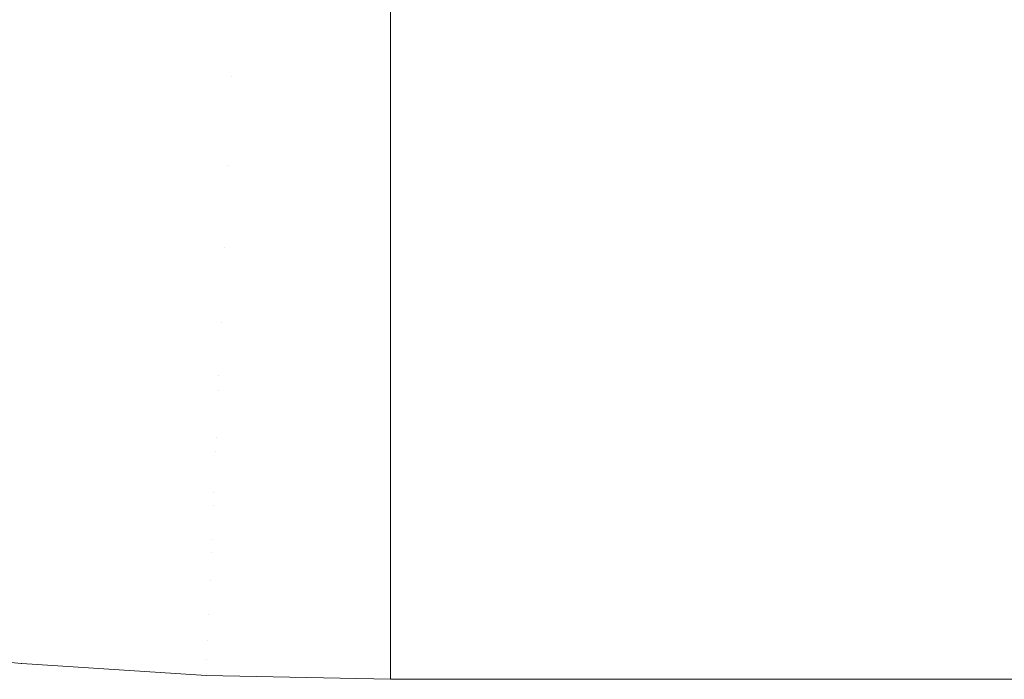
# Model space of a CAD drawing. Header units: centimetres. Extents: x -26 to 27.3, y 37.2 to 39.
# Tile 17 of 256: x -25.8683 to -25.8456, y 37.2001 to 37.2153. Entities that reach past the tile are written whole.
import ezdxf

# ---------------------------------------------------------------- set-up
doc = ezdxf.new("R2010")
doc.units = ezdxf.units.CM
doc.header["$LTSCALE"] = 2.54
doc.layers.add('Lucido design-1', color=7, linetype='Continuous')

# ---------------------------------------------------------------- blocks, each defined once
blk = doc.blocks.new('Gruppo-6-1')
at = {"color": 7, "linetype": 'Continuous', "lineweight": 9}
for points, invisible_edges in [([(-25.867015, 37.214559, -350.033928), (-25.87064, 37.214945, -350.033928), (-25.870364, 37.2171, -350.037403), (-25.866831, 37.216724, -350.037403)], 15), ([(-25.867015, 37.214559, -374.000691), (-25.87064, 37.214945, -374.000691), (-25.870364, 37.2171, -374.004166), (-25.866831, 37.216724, -374.004166)], 15), ([(-25.866858, 37.216404, -349.328425), (-25.870405, 37.216782, -349.328425), (-25.870684, 37.214598, -349.331997), (-25.867045, 37.21421, -349.331997)], 15), ([(-25.866858, 37.216404, -373.295188), (-25.870405, 37.216782, -373.295188), (-25.870684, 37.214598, -373.29876), (-25.867045, 37.21421, -373.29876)], 15), ([(-25.863378, 37.214327, -350.033928), (-25.867015, 37.214559, -350.033928), (-25.866831, 37.216724, -350.037403), (-25.863286, 37.216498, -350.037403)], 15), ([(-25.863378, 37.214327, -374.000691), (-25.867015, 37.214559, -374.000691), (-25.866831, 37.216724, -374.004166), (-25.863286, 37.216498, -374.004166)], 15), ([(-25.863299, 37.216177, -349.328425), (-25.866858, 37.216404, -349.328425), (-25.867045, 37.21421, -349.331997), (-25.863393, 37.213977, -349.331997)], 15), ([(-25.863299, 37.216177, -373.295188), (-25.866858, 37.216404, -373.295188), (-25.867045, 37.21421, -373.29876), (-25.863393, 37.213977, -373.29876)], 15), ([(-25.859734, 37.215788, -350.036387), (-25.859734, 37.21425, -350.033928), (-25.863378, 37.214327, -350.033928), (-25.863286, 37.216498, -350.037403)], 14), ([(-25.859734, 37.215788, -374.00315), (-25.859734, 37.21425, -374.000691), (-25.863378, 37.214327, -374.000691), (-25.863286, 37.216498, -374.004166)], 14), ([(-25.863299, 37.216177, -349.328425), (-25.863393, 37.213977, -349.331997), (-25.859734, 37.2139, -349.331997), (-25.859734, 37.215782, -349.328942)], 11), ([(-25.859734, 37.214978, -373.297011), (-25.859734, 37.216101, -373.295188), (-25.863299, 37.216177, -373.295188), (-25.863393, 37.213977, -373.29876)], 14), ([(-25.859734, 37.216101, -373.295188), (-25.859734, 37.214978, -373.297011), (27.240266, 37.214978, -373.297011), (27.240266, 37.216101, -373.295188)], 10), ([(-25.859734, 37.21425, -350.033928), (-25.859734, 37.215788, -350.036387), (27.240266, 37.215788, -350.036387), (27.240266, 37.21425, -350.033928)], 10), ([(-25.859734, 37.21425, -374.000691), (-25.859734, 37.215788, -374.00315), (27.240266, 37.215788, -374.00315), (27.240266, 37.21425, -374.000691)], 10), ([(27.240266, 37.2139, -349.331997), (27.240266, 37.215782, -349.328942), (-25.859734, 37.215782, -349.328942), (-25.859734, 37.2139, -349.331997)], 10), ([(-25.867187, 37.212537, -350.030363), (-25.870898, 37.212932, -350.030363), (-25.87064, 37.214945, -350.033928), (-25.867015, 37.214559, -350.033928)], 15), ([(-25.867187, 37.212537, -373.997126), (-25.870898, 37.212932, -373.997126), (-25.87064, 37.214945, -374.000691), (-25.867015, 37.214559, -374.000691)], 15), ([(-25.863393, 37.213977, -373.29876), (-25.859734, 37.2139, -373.29876), (-25.859734, 37.214978, -373.297011)], 9), ([(27.240266, 37.2139, -373.29876), (27.240266, 37.214978, -373.297011), (-25.859734, 37.214978, -373.297011), (-25.859734, 37.2139, -373.29876)], 10), ([(-25.867045, 37.21421, -349.331997), (-25.870684, 37.214598, -349.331997), (-25.870944, 37.212566, -349.335655), (-25.867219, 37.212169, -349.335655)], 15), ([(-25.867045, 37.21421, -373.29876), (-25.870684, 37.214598, -373.29876), (-25.870944, 37.212566, -373.302418), (-25.867219, 37.212169, -373.302418)], 15), ([(-25.863464, 37.212299, -350.030363), (-25.867187, 37.212537, -350.030363), (-25.867015, 37.214559, -350.033928), (-25.863378, 37.214327, -350.033928)], 15), ([(-25.863464, 37.212299, -373.997126), (-25.867187, 37.212537, -373.997126), (-25.867015, 37.214559, -374.000691), (-25.863378, 37.214327, -374.000691)], 15), ([(-25.859734, 37.213526, -350.032657), (-25.859734, 37.21222, -350.030363), (-25.863464, 37.212299, -350.030363), (-25.863378, 37.214327, -350.033928)], 14), ([(-25.859734, 37.213526, -373.99942), (-25.859734, 37.21222, -373.997126), (-25.863464, 37.212299, -373.997126), (-25.863378, 37.214327, -374.000691)], 14), ([(-25.863378, 37.214327, -350.033928), (-25.859734, 37.21425, -350.033928), (-25.859734, 37.213526, -350.032657)], 9), ([(-25.863378, 37.214327, -374.000691), (-25.859734, 37.21425, -374.000691), (-25.859734, 37.213526, -373.99942)], 9), ([(-25.863393, 37.213977, -349.331997), (-25.867045, 37.21421, -349.331997), (-25.867219, 37.212169, -349.335655), (-25.86348, 37.211931, -349.335655)], 15), ([(-25.863393, 37.213977, -373.29876), (-25.867045, 37.21421, -373.29876), (-25.867219, 37.212169, -373.302418), (-25.86348, 37.211931, -373.302418)], 15), ([(27.240266, 37.21425, -350.033928), (27.240266, 37.213526, -350.032657), (-25.859734, 37.213526, -350.032657), (-25.859734, 37.21425, -350.033928)], 10), ([(27.240266, 37.21425, -374.000691), (27.240266, 37.213526, -373.99942), (-25.859734, 37.213526, -373.99942), (-25.859734, 37.21425, -374.000691)], 10), ([(-25.863393, 37.213977, -349.331997), (-25.86348, 37.211931, -349.335655), (-25.859734, 37.211851, -349.335655), (-25.859734, 37.213521, -349.332673)], 11), ([(-25.859734, 37.21283, -373.300671), (-25.859734, 37.2139, -373.29876), (-25.863393, 37.213977, -373.29876), (-25.86348, 37.211931, -373.302418)], 14), ([(-25.859734, 37.213521, -349.332673), (-25.859734, 37.2139, -349.331997), (-25.863393, 37.213977, -349.331997)], 10), ([(-25.859734, 37.2139, -349.331997), (-25.859734, 37.213521, -349.332673), (27.240266, 37.213521, -349.332673), (27.240266, 37.2139, -349.331997)], 10), ([(-25.859734, 37.2139, -373.29876), (-25.859734, 37.21283, -373.300671), (27.240266, 37.21283, -373.300671), (27.240266, 37.2139, -373.29876)], 10), ([(-25.859734, 37.21222, -350.030363), (-25.859734, 37.213526, -350.032657), (27.240266, 37.213526, -350.032657), (27.240266, 37.21222, -350.030363)], 10), ([(-25.859734, 37.21222, -373.997126), (-25.859734, 37.213526, -373.99942), (27.240266, 37.213526, -373.99942), (27.240266, 37.21222, -373.997126)], 10), ([(27.240266, 37.211851, -349.335655), (27.240266, 37.213521, -349.332673), (-25.859734, 37.213521, -349.332673), (-25.859734, 37.211851, -349.335655)], 10), ([(-25.867347, 37.21066, -350.026716), (-25.871137, 37.211063, -350.026716), (-25.870898, 37.212932, -350.030363), (-25.867187, 37.212537, -350.030363)], 15), ([(-25.867347, 37.21066, -373.993479), (-25.871137, 37.211063, -373.993479), (-25.870898, 37.212932, -373.997126), (-25.867187, 37.212537, -373.997126)], 15), ([(-25.86348, 37.211931, -373.302418), (-25.859734, 37.211851, -373.302418), (-25.859734, 37.21283, -373.300671)], 9), ([(27.240266, 37.211851, -373.302418), (27.240266, 37.21283, -373.300671), (-25.859734, 37.21283, -373.300671), (-25.859734, 37.211851, -373.302418)], 10), ([(-25.867219, 37.212169, -349.335655), (-25.870944, 37.212566, -349.335655), (-25.871185, 37.210691, -349.339392), (-25.867379, 37.210285, -349.339392)], 15), ([(-25.867219, 37.212169, -373.302418), (-25.870944, 37.212566, -373.302418), (-25.871185, 37.210691, -373.306155), (-25.867379, 37.210285, -373.306155)], 15), ([(-25.863544, 37.210417, -350.026716), (-25.867347, 37.21066, -350.026716), (-25.867187, 37.212537, -350.030363), (-25.863464, 37.212299, -350.030363)], 15), ([(-25.863544, 37.210417, -373.993479), (-25.867347, 37.21066, -373.993479), (-25.867187, 37.212537, -373.997126), (-25.863464, 37.212299, -373.997126)], 15), ([(-25.859734, 37.211429, -350.028832), (-25.859734, 37.210336, -350.026716), (-25.863544, 37.210417, -350.026716), (-25.863464, 37.212299, -350.030363)], 14), ([(-25.859734, 37.211429, -373.995595), (-25.859734, 37.210336, -373.993479), (-25.863544, 37.210417, -373.993479), (-25.863464, 37.212299, -373.997126)], 14), ([(-25.863464, 37.212299, -350.030363), (-25.859734, 37.21222, -350.030363), (-25.859734, 37.211429, -350.028832)], 9), ([(-25.863464, 37.212299, -373.997126), (-25.859734, 37.21222, -373.997126), (-25.859734, 37.211429, -373.995595)], 9), ([(-25.86348, 37.211931, -349.335655), (-25.867219, 37.212169, -349.335655), (-25.867379, 37.210285, -349.339392), (-25.86356, 37.210042, -349.339392)], 15), ([(-25.86348, 37.211931, -373.302418), (-25.867219, 37.212169, -373.302418), (-25.867379, 37.210285, -373.306155), (-25.86356, 37.210042, -373.306155)], 15), ([(27.240266, 37.21222, -350.030363), (27.240266, 37.211429, -350.028832), (-25.859734, 37.211429, -350.028832), (-25.859734, 37.21222, -350.030363)], 10), ([(27.240266, 37.21222, -373.997126), (27.240266, 37.211429, -373.995595), (-25.859734, 37.211429, -373.995595), (-25.859734, 37.21222, -373.997126)], 10), ([(-25.86348, 37.211931, -349.335655), (-25.86356, 37.210042, -349.339392), (-25.859734, 37.20996, -349.339392), (-25.859734, 37.211425, -349.336499)], 11), ([(-25.859734, 37.210839, -373.304419), (-25.859734, 37.211851, -373.302418), (-25.86348, 37.211931, -373.302418), (-25.86356, 37.210042, -373.306155)], 14), ([(-25.859734, 37.211425, -349.336499), (-25.859734, 37.211851, -349.335655), (-25.86348, 37.211931, -349.335655)], 10), ([(-25.859734, 37.211851, -349.335655), (-25.859734, 37.211425, -349.336499), (27.240266, 37.211425, -349.336499), (27.240266, 37.211851, -349.335655)], 10), ([(-25.859734, 37.211851, -373.302418), (-25.859734, 37.210839, -373.304419), (27.240266, 37.210839, -373.304419), (27.240266, 37.211851, -373.302418)], 10), ([(-25.859734, 37.210336, -350.026716), (-25.859734, 37.211429, -350.028832), (27.240266, 37.211429, -350.028832), (27.240266, 37.210336, -350.026716)], 10), ([(-25.859734, 37.210336, -373.993479), (-25.859734, 37.211429, -373.995595), (27.240266, 37.211429, -373.995595), (27.240266, 37.210336, -373.993479)], 10), ([(27.240266, 37.20996, -349.339392), (27.240266, 37.211425, -349.336499), (-25.859734, 37.211425, -349.336499), (-25.859734, 37.20996, -349.339392)], 10), ([(-25.867494, 37.208932, -350.02299), (-25.871357, 37.209344, -350.02299), (-25.871137, 37.211063, -350.026716), (-25.867347, 37.21066, -350.026716)], 15), ([(-25.867494, 37.208932, -373.989753), (-25.871357, 37.209344, -373.989753), (-25.871137, 37.211063, -373.993479), (-25.867347, 37.21066, -373.993479)], 15), ([(-25.86356, 37.210042, -373.306155), (-25.859734, 37.20996, -373.306155), (-25.859734, 37.210839, -373.304419)], 9), ([(27.240266, 37.20996, -373.306155), (27.240266, 37.210839, -373.304419), (-25.859734, 37.210839, -373.304419), (-25.859734, 37.20996, -373.306155)], 10), ([(-25.867379, 37.210285, -349.339392), (-25.871185, 37.210691, -349.339392), (-25.871405, 37.208973, -349.343202), (-25.867526, 37.20856, -349.343202)], 15), ([(-25.867379, 37.210285, -373.306155), (-25.871185, 37.210691, -373.306155), (-25.871405, 37.208973, -373.309965), (-25.867526, 37.20856, -373.309965)], 15), ([(-25.863617, 37.208685, -350.02299), (-25.867494, 37.208932, -350.02299), (-25.867347, 37.21066, -350.026716), (-25.863544, 37.210417, -350.026716)], 15), ([(-25.863617, 37.208685, -373.989753), (-25.867494, 37.208932, -373.989753), (-25.867347, 37.21066, -373.993479), (-25.863544, 37.210417, -373.993479)], 15), ([(-25.86356, 37.210042, -349.339392), (-25.867379, 37.210285, -349.339392), (-25.867526, 37.20856, -349.343202), (-25.863633, 37.208312, -349.343202)], 15), ([(-25.86356, 37.210042, -373.306155), (-25.867379, 37.210285, -373.306155), (-25.867526, 37.20856, -373.309965), (-25.863633, 37.208312, -373.309965)], 15), ([(-25.859734, 37.2095, -350.02492), (-25.859734, 37.208602, -350.02299), (-25.863617, 37.208685, -350.02299), (-25.863544, 37.210417, -350.026716)], 14), ([(-25.859734, 37.2095, -373.991683), (-25.859734, 37.208602, -373.989753), (-25.863617, 37.208685, -373.989753), (-25.863544, 37.210417, -373.993479)], 14), ([(-25.863544, 37.210417, -350.026716), (-25.859734, 37.210336, -350.026716), (-25.859734, 37.2095, -350.02492)], 9), ([(-25.863544, 37.210417, -373.993479), (-25.859734, 37.210336, -373.993479), (-25.859734, 37.2095, -373.991683)], 9), ([(27.240266, 37.210336, -350.026716), (27.240266, 37.2095, -350.02492), (-25.859734, 37.2095, -350.02492), (-25.859734, 37.210336, -350.026716)], 10), ([(27.240266, 37.210336, -373.993479), (27.240266, 37.2095, -373.991683), (-25.859734, 37.2095, -373.991683), (-25.859734, 37.210336, -373.993479)], 10), ([(-25.86356, 37.210042, -349.339392), (-25.863633, 37.208312, -349.343202), (-25.859734, 37.208229, -349.343202), (-25.859734, 37.209497, -349.340412)], 11), ([(-25.859734, 37.209009, -373.308249), (-25.859734, 37.20996, -373.306155), (-25.86356, 37.210042, -373.306155), (-25.863633, 37.208312, -373.309965)], 14), ([(-25.859734, 37.209497, -349.340412), (-25.859734, 37.20996, -349.339392), (-25.86356, 37.210042, -349.339392)], 10), ([(-25.859734, 37.20996, -349.339392), (-25.859734, 37.209497, -349.340412), (27.240266, 37.209497, -349.340412), (27.240266, 37.20996, -349.339392)], 10), ([(-25.859734, 37.20996, -373.306155), (-25.859734, 37.209009, -373.308249), (27.240266, 37.209009, -373.308249), (27.240266, 37.20996, -373.306155)], 10), ([(-25.867628, 37.207357, -350.019194), (-25.871558, 37.207776, -350.019194), (-25.871357, 37.209344, -350.02299), (-25.867494, 37.208932, -350.02299)], 15), ([(-25.867628, 37.207357, -373.985957), (-25.871558, 37.207776, -373.985957), (-25.871357, 37.209344, -373.989753), (-25.867494, 37.208932, -373.989753)], 15), ([(-25.859734, 37.208602, -350.02299), (-25.859734, 37.2095, -350.02492), (27.240266, 37.2095, -350.02492), (27.240266, 37.208602, -350.02299)], 10), ([(-25.859734, 37.208602, -373.989753), (-25.859734, 37.2095, -373.991683), (27.240266, 37.2095, -373.991683), (27.240266, 37.208602, -373.989753)], 10), ([(27.240266, 37.208229, -349.343202), (27.240266, 37.209497, -349.340412), (-25.859734, 37.209497, -349.340412), (-25.859734, 37.208229, -349.343202)], 10), ([(-25.867526, 37.20856, -349.343202), (-25.871405, 37.208973, -349.343202), (-25.871604, 37.207417, -349.347077), (-25.867659, 37.206996, -349.347077)], 15), ([(-25.867526, 37.20856, -373.309965), (-25.871405, 37.208973, -373.309965), (-25.871604, 37.207417, -373.31384), (-25.867659, 37.206996, -373.31384)], 15), ([(-25.863685, 37.207106, -350.019194), (-25.867628, 37.207357, -350.019194), (-25.867494, 37.208932, -350.02299), (-25.863617, 37.208685, -350.02299)], 15), ([(-25.863685, 37.207106, -373.985957), (-25.867628, 37.207357, -373.985957), (-25.867494, 37.208932, -373.989753), (-25.863617, 37.208685, -373.989753)], 15), ([(-25.863633, 37.208312, -373.309965), (-25.859734, 37.208229, -373.309965), (-25.859734, 37.209009, -373.308249)], 9), ([(27.240266, 37.208229, -373.309965), (27.240266, 37.209009, -373.308249), (-25.859734, 37.209009, -373.308249), (-25.859734, 37.208229, -373.309965)], 10), ([(-25.863685, 37.207106, -350.019194), (-25.863617, 37.208685, -350.02299), (-25.859734, 37.208602, -350.02299), (-25.859734, 37.207743, -350.020927)], 11), ([(-25.863685, 37.207106, -373.985957), (-25.863617, 37.208685, -373.989753), (-25.859734, 37.208602, -373.989753), (-25.859734, 37.207743, -373.98769)], 11), ([(-25.863633, 37.208312, -349.343202), (-25.867526, 37.20856, -349.343202), (-25.867659, 37.206996, -349.347077), (-25.8637, 37.206744, -349.347077)], 15), ([(-25.863633, 37.208312, -373.309965), (-25.867526, 37.20856, -373.309965), (-25.867659, 37.206996, -373.31384), (-25.8637, 37.206744, -373.31384)], 15), ([(27.240266, 37.208602, -350.02299), (27.240266, 37.207743, -350.020927), (-25.859734, 37.207743, -350.020927), (-25.859734, 37.208602, -350.02299)], 10), ([(27.240266, 37.208602, -373.989753), (27.240266, 37.207743, -373.98769), (-25.859734, 37.207743, -373.98769), (-25.859734, 37.208602, -373.989753)], 10), ([(-25.863633, 37.208312, -349.343202), (-25.8637, 37.206744, -349.347077), (-25.859734, 37.20666, -349.347077), (-25.859734, 37.207741, -349.344405)], 11), ([(-25.859734, 37.207343, -373.312152), (-25.859734, 37.208229, -373.309965), (-25.863633, 37.208312, -373.309965), (-25.8637, 37.206744, -373.31384)], 14), ([(-25.859734, 37.207741, -349.344405), (-25.859734, 37.208229, -349.343202), (-25.863633, 37.208312, -349.343202)], 10), ([(-25.859734, 37.208229, -349.343202), (-25.859734, 37.207741, -349.344405), (27.240266, 37.207741, -349.344405), (27.240266, 37.208229, -349.343202)], 10), ([(-25.859734, 37.208229, -373.309965), (-25.859734, 37.207343, -373.312152), (27.240266, 37.207343, -373.312152), (27.240266, 37.208229, -373.309965)], 10), ([(-25.867749, 37.205938, -350.015332), (-25.871739, 37.206363, -350.015332), (-25.871558, 37.207776, -350.019194), (-25.867628, 37.207357, -350.019194)], 15), ([(-25.867749, 37.205938, -373.982095), (-25.871739, 37.206363, -373.982095), (-25.871558, 37.207776, -373.985957), (-25.867628, 37.207357, -373.985957)], 15), ([(-25.859734, 37.207743, -350.020927), (-25.859734, 37.207022, -350.019194), (-25.863685, 37.207106, -350.019194)], 10), ([(-25.859734, 37.207743, -373.98769), (-25.859734, 37.207022, -373.985957), (-25.863685, 37.207106, -373.985957)], 10), ([(-25.859734, 37.207022, -350.019194), (-25.859734, 37.207743, -350.020927), (27.240266, 37.207743, -350.020927), (27.240266, 37.207022, -350.019194)], 10), ([(-25.859734, 37.207022, -373.985957), (-25.859734, 37.207743, -373.98769), (27.240266, 37.207743, -373.98769), (27.240266, 37.207022, -373.985957)], 10), ([(27.240266, 37.20666, -349.347077), (27.240266, 37.207741, -349.344405), (-25.859734, 37.207741, -349.344405), (-25.859734, 37.20666, -349.347077)], 10), ([(-25.867659, 37.206996, -349.347077), (-25.871604, 37.207417, -349.347077), (-25.871782, 37.206023, -349.35101), (-25.867778, 37.205597, -349.35101)], 15), ([(-25.867659, 37.206996, -373.31384), (-25.871604, 37.207417, -373.31384), (-25.871782, 37.206023, -373.317773), (-25.867778, 37.205597, -373.317773)], 15), ([(-25.863745, 37.205683, -350.015332), (-25.867749, 37.205938, -350.015332), (-25.867628, 37.207357, -350.019194), (-25.863685, 37.207106, -350.019194)], 15), ([(-25.863745, 37.205683, -373.982095), (-25.867749, 37.205938, -373.982095), (-25.867628, 37.207357, -373.985957), (-25.863685, 37.207106, -373.985957)], 15), ([(-25.8637, 37.206744, -373.31384), (-25.859734, 37.20666, -373.31384), (-25.859734, 37.207343, -373.312152)], 9), ([(27.240266, 37.20666, -373.31384), (27.240266, 37.207343, -373.312152), (-25.859734, 37.207343, -373.312152), (-25.859734, 37.20666, -373.31384)], 10), ([(-25.863745, 37.205683, -350.015332), (-25.863685, 37.207106, -350.019194), (-25.859734, 37.207022, -350.019194), (-25.859734, 37.206162, -350.016862)], 11), ([(-25.863745, 37.205683, -373.982095), (-25.863685, 37.207106, -373.985957), (-25.859734, 37.207022, -373.985957), (-25.859734, 37.206162, -373.983625)], 11), ([(-25.8637, 37.206744, -349.347077), (-25.867659, 37.206996, -349.347077), (-25.867778, 37.205597, -349.35101), (-25.86376, 37.20534, -349.35101)], 15), ([(-25.8637, 37.206744, -373.31384), (-25.867659, 37.206996, -373.31384), (-25.867778, 37.205597, -373.317773), (-25.86376, 37.20534, -373.317773)], 15), ([(27.240266, 37.207022, -350.019194), (27.240266, 37.206162, -350.016862), (-25.859734, 37.206162, -350.016862), (-25.859734, 37.207022, -350.019194)], 10), ([(27.240266, 37.207022, -373.985957), (27.240266, 37.206162, -373.983625), (-25.859734, 37.206162, -373.983625), (-25.859734, 37.207022, -373.985957)], 10), ([(-25.8637, 37.206744, -349.347077), (-25.86376, 37.20534, -349.35101), (-25.859734, 37.205255, -349.35101), (-25.859734, 37.206162, -349.348471)], 11), ([(-25.859734, 37.205844, -373.316123), (-25.859734, 37.20666, -373.31384), (-25.8637, 37.206744, -373.31384), (-25.86376, 37.20534, -373.317773)], 14), ([(-25.859734, 37.206162, -349.348471), (-25.859734, 37.20666, -349.347077), (-25.8637, 37.206744, -349.347077)], 10), ([(-25.859734, 37.20666, -349.347077), (-25.859734, 37.206162, -349.348471), (27.240266, 37.206162, -349.348471), (27.240266, 37.20666, -349.347077)], 10), ([(-25.859734, 37.20666, -373.31384), (-25.859734, 37.205844, -373.316123), (27.240266, 37.205844, -373.316123), (27.240266, 37.20666, -373.31384)], 10), ([(-25.867856, 37.204677, -350.011411), (-25.871899, 37.205108, -350.011411), (-25.871739, 37.206363, -350.015332), (-25.867749, 37.205938, -350.015332)], 15), ([(-25.867856, 37.204677, -373.978174), (-25.871899, 37.205108, -373.978174), (-25.871739, 37.206363, -373.982095), (-25.867749, 37.205938, -373.982095)], 15), ([(-25.867778, 37.205597, -349.35101), (-25.871782, 37.206023, -349.35101), (-25.87194, 37.204795, -349.354995), (-25.867883, 37.204363, -349.354995)], 15), ([(-25.867778, 37.205597, -373.317773), (-25.871782, 37.206023, -373.317773), (-25.87194, 37.204795, -373.321758), (-25.867883, 37.204363, -373.321758)], 15), ([(-25.859734, 37.206162, -350.016862), (-25.859734, 37.205598, -350.015332), (-25.863745, 37.205683, -350.015332)], 10), ([(-25.859734, 37.206162, -373.983625), (-25.859734, 37.205598, -373.982095), (-25.863745, 37.205683, -373.982095)], 10), ([(27.240266, 37.205255, -349.35101), (27.240266, 37.206162, -349.348471), (-25.859734, 37.206162, -349.348471), (-25.859734, 37.205255, -349.35101)], 10), ([(-25.859734, 37.205598, -350.015332), (-25.859734, 37.206162, -350.016862), (27.240266, 37.206162, -350.016862), (27.240266, 37.205598, -350.015332)], 10), ([(-25.859734, 37.205598, -373.982095), (-25.859734, 37.206162, -373.983625), (27.240266, 37.206162, -373.983625), (27.240266, 37.205598, -373.982095)], 10), ([(-25.863799, 37.204419, -350.011411), (-25.867856, 37.204677, -350.011411), (-25.867749, 37.205938, -350.015332), (-25.863745, 37.205683, -350.015332)], 15), ([(-25.863799, 37.204419, -373.978174), (-25.867856, 37.204677, -373.978174), (-25.867749, 37.205938, -373.982095), (-25.863745, 37.205683, -373.982095)], 15), ([(-25.86376, 37.20534, -373.317773), (-25.859734, 37.205255, -373.317773), (-25.859734, 37.205844, -373.316123)], 9), ([(27.240266, 37.205255, -373.317773), (27.240266, 37.205844, -373.316123), (-25.859734, 37.205844, -373.316123), (-25.859734, 37.205255, -373.317773)], 10), ([(-25.86376, 37.20534, -349.35101), (-25.867778, 37.205597, -349.35101), (-25.867883, 37.204363, -349.354995), (-25.863812, 37.204103, -349.354995)], 15), ([(-25.86376, 37.20534, -373.317773), (-25.867778, 37.205597, -373.317773), (-25.867883, 37.204363, -373.321758), (-25.863812, 37.204103, -373.321758)], 15), ([(-25.863799, 37.204419, -350.011411), (-25.863745, 37.205683, -350.015332), (-25.859734, 37.205598, -350.015332), (-25.859734, 37.204758, -350.012731)], 11), ([(-25.863799, 37.204419, -373.978174), (-25.863745, 37.205683, -373.982095), (-25.859734, 37.205598, -373.982095), (-25.859734, 37.204758, -373.979494)], 11), ([(27.240266, 37.205598, -350.015332), (27.240266, 37.204758, -350.012731), (-25.859734, 37.204758, -350.012731), (-25.859734, 37.205598, -350.015332)], 10), ([(27.240266, 37.205598, -373.982095), (27.240266, 37.204758, -373.979494), (-25.859734, 37.204758, -373.979494), (-25.859734, 37.205598, -373.982095)], 10), ([(-25.86376, 37.20534, -349.35101), (-25.863812, 37.204103, -349.354995), (-25.859734, 37.204017, -349.354995), (-25.859734, 37.20476, -349.352602)], 11), ([(-25.859734, 37.204515, -373.320154), (-25.859734, 37.205255, -373.317773), (-25.86376, 37.20534, -373.317773), (-25.863812, 37.204103, -373.321758)], 14), ([(-25.859734, 37.20476, -349.352602), (-25.859734, 37.205255, -349.35101), (-25.86376, 37.20534, -349.35101)], 10), ([(-25.86795, 37.203578, -350.007438), (-25.87204, 37.204013, -350.007438), (-25.871899, 37.205108, -350.011411), (-25.867856, 37.204677, -350.011411)], 15), ([(-25.86795, 37.203578, -373.974201), (-25.87204, 37.204013, -373.974201), (-25.871899, 37.205108, -373.978174), (-25.867856, 37.204677, -373.978174)], 15), ([(-25.859734, 37.205255, -349.35101), (-25.859734, 37.20476, -349.352602), (27.240266, 37.20476, -349.352602), (27.240266, 37.205255, -349.35101)], 10), ([(-25.859734, 37.205255, -373.317773), (-25.859734, 37.204515, -373.320154), (27.240266, 37.204515, -373.320154), (27.240266, 37.205255, -373.317773)], 10), ([(-25.867883, 37.204363, -349.354995), (-25.87194, 37.204795, -349.354995), (-25.872075, 37.203734, -349.359025), (-25.867974, 37.203297, -349.359025)], 15), ([(-25.867883, 37.204363, -373.321758), (-25.87194, 37.204795, -373.321758), (-25.872075, 37.203734, -373.325788), (-25.867974, 37.203297, -373.325788)], 15), ([(-25.863846, 37.203316, -350.007438), (-25.86795, 37.203578, -350.007438), (-25.867856, 37.204677, -350.011411), (-25.863799, 37.204419, -350.011411)], 15), ([(-25.863846, 37.203316, -373.974201), (-25.86795, 37.203578, -373.974201), (-25.867856, 37.204677, -373.978174), (-25.863799, 37.204419, -373.978174)], 15), ([(-25.859734, 37.204758, -350.012731), (-25.859734, 37.204332, -350.011411), (-25.863799, 37.204419, -350.011411)], 10), ([(-25.859734, 37.204758, -373.979494), (-25.859734, 37.204332, -373.978174), (-25.863799, 37.204419, -373.978174)], 10), ([(27.240266, 37.204017, -349.354995), (27.240266, 37.20476, -349.352602), (-25.859734, 37.20476, -349.352602), (-25.859734, 37.204017, -349.354995)], 10), ([(-25.859734, 37.204332, -350.011411), (-25.859734, 37.204758, -350.012731), (27.240266, 37.204758, -350.012731), (27.240266, 37.204332, -350.011411)], 10), ([(-25.859734, 37.204332, -373.978174), (-25.859734, 37.204758, -373.979494), (27.240266, 37.204758, -373.979494), (27.240266, 37.204332, -373.978174)], 10), ([(-25.863812, 37.204103, -349.354995), (-25.867883, 37.204363, -349.354995), (-25.867974, 37.203297, -349.359025), (-25.863858, 37.203034, -349.359025)], 15), ([(-25.863812, 37.204103, -373.321758), (-25.867883, 37.204363, -373.321758), (-25.867974, 37.203297, -373.325788), (-25.863858, 37.203034, -373.325788)], 15), ([(-25.863846, 37.203316, -350.007438), (-25.863799, 37.204419, -350.011411), (-25.859734, 37.204332, -350.011411), (-25.859734, 37.203536, -350.008544)], 11), ([(-25.863846, 37.203316, -373.974201), (-25.863799, 37.204419, -373.978174), (-25.859734, 37.204332, -373.978174), (-25.859734, 37.203536, -373.975307)], 11), ([(-25.863812, 37.204103, -373.321758), (-25.859734, 37.204017, -373.321758), (-25.859734, 37.204515, -373.320154)], 9), ([(27.240266, 37.204017, -373.321758), (27.240266, 37.204515, -373.320154), (-25.859734, 37.204515, -373.320154), (-25.859734, 37.204017, -373.321758)], 10), ([(27.240266, 37.204332, -350.011411), (27.240266, 37.203536, -350.008544), (-25.859734, 37.203536, -350.008544), (-25.859734, 37.204332, -350.011411)], 10), ([(27.240266, 37.204332, -373.978174), (27.240266, 37.203536, -373.975307), (-25.859734, 37.203536, -373.975307), (-25.859734, 37.204332, -373.978174)], 10), ([(-25.86803, 37.202642, -350.00342), (-25.872159, 37.203082, -350.00342), (-25.87204, 37.204013, -350.007438), (-25.86795, 37.203578, -350.007438)], 15), ([(-25.86803, 37.202642, -373.970183), (-25.872159, 37.203082, -373.970183), (-25.87204, 37.204013, -373.974201), (-25.86795, 37.203578, -373.974201)], 15), ([(-25.863812, 37.204103, -349.354995), (-25.863858, 37.203034, -349.359025), (-25.859734, 37.202947, -349.359025), (-25.859734, 37.20354, -349.35679)], 11), ([(-25.859734, 37.203359, -373.324237), (-25.859734, 37.204017, -373.321758), (-25.863812, 37.204103, -373.321758), (-25.863858, 37.203034, -373.325788)], 14), ([(-25.859734, 37.20354, -349.35679), (-25.859734, 37.204017, -349.354995), (-25.863812, 37.204103, -349.354995)], 10), ([(-25.859734, 37.204017, -349.354995), (-25.859734, 37.20354, -349.35679), (27.240266, 37.20354, -349.35679), (27.240266, 37.204017, -349.354995)], 10), ([(-25.859734, 37.204017, -373.321758), (-25.859734, 37.203359, -373.324237), (27.240266, 37.203359, -373.324237), (27.240266, 37.204017, -373.321758)], 10), ([(-25.867974, 37.203297, -349.359025), (-25.872075, 37.203734, -349.359025), (-25.87219, 37.202841, -349.363092), (-25.86805, 37.2024, -349.363092)], 15), ([(-25.867974, 37.203297, -373.325788), (-25.872075, 37.203734, -373.325788), (-25.87219, 37.202841, -373.329855), (-25.86805, 37.2024, -373.329855)], 15), ([(-25.863885, 37.202377, -350.00342), (-25.86803, 37.202642, -350.00342), (-25.86795, 37.203578, -350.007438), (-25.863846, 37.203316, -350.007438)], 15), ([(-25.863885, 37.202377, -373.970183), (-25.86803, 37.202642, -373.970183), (-25.86795, 37.203578, -373.974201), (-25.863846, 37.203316, -373.974201)], 15), ([(-25.859734, 37.203536, -350.008544), (-25.859734, 37.203229, -350.007438), (-25.863846, 37.203316, -350.007438)], 10), ([(-25.859734, 37.203536, -373.975307), (-25.859734, 37.203229, -373.974201), (-25.863846, 37.203316, -373.974201)], 10), ([(27.240266, 37.202947, -349.359025), (27.240266, 37.20354, -349.35679), (-25.859734, 37.20354, -349.35679), (-25.859734, 37.202947, -349.359025)], 10), ([(-25.859734, 37.203229, -350.007438), (-25.859734, 37.203536, -350.008544), (27.240266, 37.203536, -350.008544), (27.240266, 37.203229, -350.007438)], 10), ([(-25.859734, 37.203229, -373.974201), (-25.859734, 37.203536, -373.975307), (27.240266, 37.203536, -373.975307), (27.240266, 37.203229, -373.974201)], 10), ([(-25.863858, 37.203034, -349.359025), (-25.867974, 37.203297, -349.359025), (-25.86805, 37.2024, -349.363092), (-25.863896, 37.202135, -349.363092)], 15), ([(-25.863858, 37.203034, -373.325788), (-25.867974, 37.203297, -373.325788), (-25.86805, 37.2024, -373.329855), (-25.863896, 37.202135, -373.329855)], 15), ([(-25.863885, 37.202377, -350.00342), (-25.863846, 37.203316, -350.007438), (-25.859734, 37.203229, -350.007438), (-25.859734, 37.202497, -350.004307)], 11), ([(-25.863885, 37.202377, -373.970183), (-25.863846, 37.203316, -373.974201), (-25.859734, 37.203229, -373.974201), (-25.859734, 37.202497, -373.97107)], 11), ([(-25.863858, 37.203034, -373.325788), (-25.859734, 37.202947, -373.325788), (-25.859734, 37.203359, -373.324237)], 9), ([(27.240266, 37.202947, -373.325788), (27.240266, 37.203359, -373.324237), (-25.859734, 37.203359, -373.324237), (-25.859734, 37.202947, -373.325788)], 10), ([(27.240266, 37.203229, -350.007438), (27.240266, 37.202497, -350.004307), (-25.859734, 37.202497, -350.004307), (-25.859734, 37.203229, -350.007438)], 10), ([(27.240266, 37.203229, -373.974201), (27.240266, 37.202497, -373.97107), (-25.859734, 37.202497, -373.97107), (-25.859734, 37.203229, -373.974201)], 10), ([(-25.868095, 37.201871, -349.999363), (-25.872257, 37.202314, -349.999363), (-25.872159, 37.203082, -350.00342), (-25.86803, 37.202642, -350.00342)], 15), ([(-25.868095, 37.201871, -373.966126), (-25.872257, 37.202314, -373.966126), (-25.872159, 37.203082, -373.970183), (-25.86803, 37.202642, -373.970183)], 15), ([(-25.863858, 37.203034, -349.359025), (-25.863896, 37.202135, -349.363092), (-25.859734, 37.202047, -349.363092), (-25.859734, 37.202504, -349.361027)], 11), ([(-25.859734, 37.202376, -373.328366), (-25.859734, 37.202947, -373.325788), (-25.863858, 37.203034, -373.325788), (-25.863896, 37.202135, -373.329855)], 14), ([(-25.859734, 37.202504, -349.361027), (-25.859734, 37.202947, -349.359025), (-25.863858, 37.203034, -349.359025)], 10), ([(-25.86805, 37.2024, -349.363092), (-25.87219, 37.202841, -349.363092), (-25.872282, 37.202117, -349.367189), (-25.868112, 37.201673, -349.367189)], 15), ([(-25.86805, 37.2024, -373.329855), (-25.87219, 37.202841, -373.329855), (-25.872282, 37.202117, -373.333952), (-25.868112, 37.201673, -373.333952)], 15), ([(-25.859734, 37.202947, -349.359025), (-25.859734, 37.202504, -349.361027), (27.240266, 37.202504, -349.361027), (27.240266, 37.202947, -349.359025)], 10), ([(-25.859734, 37.202947, -373.325788), (-25.859734, 37.202376, -373.328366), (27.240266, 37.202376, -373.328366), (27.240266, 37.202947, -373.325788)], 10), ([(-25.863918, 37.201604, -349.999363), (-25.868095, 37.201871, -349.999363), (-25.86803, 37.202642, -350.00342), (-25.863885, 37.202377, -350.00342)], 15), ([(-25.863918, 37.201604, -373.966126), (-25.868095, 37.201871, -373.966126), (-25.86803, 37.202642, -373.970183), (-25.863885, 37.202377, -373.970183)], 15), ([(-25.863896, 37.202135, -349.363092), (-25.86805, 37.2024, -349.363092), (-25.868112, 37.201673, -349.367189), (-25.863927, 37.201406, -349.367189)], 15), ([(-25.863896, 37.202135, -373.329855), (-25.86805, 37.2024, -373.329855), (-25.868112, 37.201673, -373.333952), (-25.863927, 37.201406, -373.333952)], 15), ([(-25.863918, 37.201604, -349.999363), (-25.863885, 37.202377, -350.00342), (-25.859734, 37.202289, -350.00342), (-25.859734, 37.201643, -350.000029)], 11), ([(-25.863918, 37.201604, -373.966126), (-25.863885, 37.202377, -373.970183), (-25.859734, 37.202289, -373.970183), (-25.859734, 37.201643, -373.966792)], 11), ([(-25.863896, 37.202135, -373.329855), (-25.859734, 37.202047, -373.329855), (-25.859734, 37.202376, -373.328366)], 9), ([(-25.859734, 37.202497, -350.004307), (-25.859734, 37.202289, -350.00342), (-25.863885, 37.202377, -350.00342)], 10), ([(-25.859734, 37.202497, -373.97107), (-25.859734, 37.202289, -373.970183), (-25.863885, 37.202377, -373.970183)], 10), ([(27.240266, 37.202047, -349.363092), (27.240266, 37.202504, -349.361027), (-25.859734, 37.202504, -349.361027), (-25.859734, 37.202047, -349.363092)], 10), ([(-25.859734, 37.202289, -350.00342), (-25.859734, 37.202497, -350.004307), (27.240266, 37.202497, -350.004307), (27.240266, 37.202289, -350.00342)], 10), ([(-25.859734, 37.202289, -373.970183), (-25.859734, 37.202497, -373.97107), (27.240266, 37.202497, -373.97107), (27.240266, 37.202289, -373.970183)], 10), ([(27.240266, 37.202047, -373.329855), (27.240266, 37.202376, -373.328366), (-25.859734, 37.202376, -373.328366), (-25.859734, 37.202047, -373.329855)], 10), ([(-25.868112, 37.201673, -349.367189), (-25.872282, 37.202117, -349.367189), (-25.872353, 37.201564, -349.37131), (-25.868159, 37.201117, -349.37131)], 15), ([(-25.868112, 37.201673, -373.333952), (-25.872282, 37.202117, -373.333952), (-25.872353, 37.201564, -373.338073), (-25.868159, 37.201117, -373.338073)], 15), ([(-25.868147, 37.201267, -349.995273), (-25.872334, 37.201713, -349.995273), (-25.872257, 37.202314, -349.999363), (-25.868095, 37.201871, -349.999363)], 15), ([(-25.868147, 37.201267, -373.962036), (-25.872334, 37.201713, -373.962036), (-25.872257, 37.202314, -373.966126), (-25.868095, 37.201871, -373.966126)], 15), ([(-25.859734, 37.201652, -349.365306), (-25.859734, 37.202047, -349.363092), (-25.863896, 37.202135, -349.363092), (-25.863927, 37.201406, -349.367189)], 14), ([(-25.859734, 37.20157, -373.332533), (-25.859734, 37.202047, -373.329855), (-25.863896, 37.202135, -373.329855), (-25.863927, 37.201406, -373.333952)], 14), ([(27.240266, 37.202289, -350.00342), (27.240266, 37.201643, -350.000029), (-25.859734, 37.201643, -350.000029), (-25.859734, 37.202289, -350.00342)], 10), ([(27.240266, 37.202289, -373.970183), (27.240266, 37.201643, -373.966792), (-25.859734, 37.201643, -373.966792), (-25.859734, 37.202289, -373.970183)], 10), ([(-25.863944, 37.200999, -349.995273), (-25.868147, 37.201267, -349.995273), (-25.868095, 37.201871, -349.999363), (-25.863918, 37.201604, -349.999363)], 15), ([(-25.863944, 37.200999, -373.962036), (-25.868147, 37.201267, -373.962036), (-25.868095, 37.201871, -373.966126), (-25.863918, 37.201604, -373.966126)], 15), ([(-25.859734, 37.202047, -349.363092), (-25.859734, 37.201652, -349.365306), (27.240266, 37.201652, -349.365306), (27.240266, 37.202047, -349.363092)], 10), ([(-25.859734, 37.202047, -373.329855), (-25.859734, 37.20157, -373.332533), (27.240266, 37.20157, -373.332533), (27.240266, 37.202047, -373.329855)], 10), ([(-25.868184, 37.200832, -349.991159), (-25.87239, 37.20128, -349.991159), (-25.872334, 37.201713, -349.995273), (-25.868147, 37.201267, -349.995273)], 15), ([(-25.868184, 37.200832, -373.957922), (-25.87239, 37.20128, -373.957922), (-25.872334, 37.201713, -373.962036), (-25.868147, 37.201267, -373.962036)], 15), ([(-25.863927, 37.201406, -349.367189), (-25.868112, 37.201673, -349.367189), (-25.868159, 37.201117, -349.37131), (-25.86395, 37.200849, -349.37131)], 15), ([(-25.863927, 37.201406, -373.333952), (-25.868112, 37.201673, -373.333952), (-25.868159, 37.201117, -373.338073), (-25.86395, 37.200849, -373.338073)], 15), ([(-25.863927, 37.201406, -349.367189), (-25.859734, 37.201317, -349.367189), (-25.859734, 37.201652, -349.365306)], 9), ([(-25.859734, 37.201643, -350.000029), (-25.859734, 37.201516, -349.999363), (-25.863918, 37.201604, -349.999363)], 10), ([(-25.859734, 37.201643, -373.966792), (-25.859734, 37.201516, -373.966126), (-25.863918, 37.201604, -373.966126)], 10), ([(27.240266, 37.201317, -349.367189), (27.240266, 37.201652, -349.365306), (-25.859734, 37.201652, -349.365306), (-25.859734, 37.201317, -349.367189)], 10), ([(-25.859734, 37.201516, -349.999363), (-25.859734, 37.201643, -350.000029), (27.240266, 37.201643, -350.000029), (27.240266, 37.201516, -349.999363)], 10), ([(-25.859734, 37.201516, -373.966126), (-25.859734, 37.201643, -373.966792), (27.240266, 37.201643, -373.966792), (27.240266, 37.201516, -373.966126)], 10), ([(-25.868159, 37.201117, -349.37131), (-25.872353, 37.201564, -349.37131), (-25.872402, 37.201181, -349.375446), (-25.868192, 37.200732, -349.375446)], 15), ([(-25.868159, 37.201117, -373.338073), (-25.872353, 37.201564, -373.338073), (-25.872402, 37.201181, -373.342209), (-25.868192, 37.200732, -373.342209)], 15), ([(-25.863944, 37.200999, -349.995273), (-25.863918, 37.201604, -349.999363), (-25.859734, 37.201516, -349.999363), (-25.859734, 37.200976, -349.995718)], 11), ([(-25.863944, 37.200999, -373.962036), (-25.863918, 37.201604, -373.966126), (-25.859734, 37.201516, -373.966126), (-25.859734, 37.200976, -373.962481)], 11), ([(-25.863927, 37.201406, -373.333952), (-25.859734, 37.201317, -373.333952), (-25.859734, 37.20157, -373.332533)], 9), ([(27.240266, 37.201317, -373.333952), (27.240266, 37.20157, -373.332533), (-25.859734, 37.20157, -373.332533), (-25.859734, 37.201317, -373.333952)], 10), ([(27.240266, 37.201516, -349.999363), (27.240266, 37.200976, -349.995718), (-25.859734, 37.200976, -349.995718), (-25.859734, 37.201516, -349.999363)], 10), ([(27.240266, 37.201516, -373.966126), (27.240266, 37.200976, -373.962481), (-25.859734, 37.200976, -373.962481), (-25.859734, 37.201516, -373.966126)], 10), ([(-25.868206, 37.200567, -349.987027), (-25.872423, 37.201016, -349.987027), (-25.87239, 37.20128, -349.991159), (-25.868184, 37.200832, -349.991159)], 15), ([(-25.868206, 37.200567, -373.95379), (-25.872423, 37.201016, -373.95379), (-25.87239, 37.20128, -373.957922), (-25.868184, 37.200832, -373.957922)], 15), ([(-25.863962, 37.200563, -349.991159), (-25.868184, 37.200832, -349.991159), (-25.868147, 37.201267, -349.995273), (-25.863944, 37.200999, -349.995273)], 15), ([(-25.863962, 37.200563, -373.957922), (-25.868184, 37.200832, -373.957922), (-25.868147, 37.201267, -373.962036), (-25.863944, 37.200999, -373.962036)], 15), ([(-25.859734, 37.200988, -349.369617), (-25.859734, 37.201317, -349.367189), (-25.863927, 37.201406, -349.367189), (-25.86395, 37.200849, -349.37131)], 14), ([(-25.859734, 37.200941, -373.33673), (-25.859734, 37.201317, -373.333952), (-25.863927, 37.201406, -373.333952), (-25.86395, 37.200849, -373.338073)], 14), ([(-25.859734, 37.201317, -349.367189), (-25.859734, 37.200988, -349.369617), (27.240266, 37.200988, -349.369617), (27.240266, 37.201317, -349.367189)], 10), ([(-25.859734, 37.201317, -373.333952), (-25.859734, 37.200941, -373.33673), (27.240266, 37.200941, -373.33673), (27.240266, 37.201317, -373.333952)], 10), ([(-25.868192, 37.200732, -349.375446), (-25.872402, 37.201181, -349.375446), (-25.872429, 37.200969, -349.379592), (-25.86821, 37.200519, -349.379592)], 15), ([(-25.868192, 37.200732, -373.342209), (-25.872402, 37.201181, -373.342209), (-25.872429, 37.200969, -373.346355), (-25.86821, 37.200519, -373.346355)], 15), ([(-25.87234, 37.200912, -349.382667), (-25.868226, 37.200474, -349.382667), (-25.86821, 37.200519, -349.379592), (-25.872429, 37.200969, -349.379592)], 14), ([(-25.87234, 37.200912, -373.34943), (-25.868226, 37.200474, -373.34943), (-25.86821, 37.200519, -373.346355), (-25.872429, 37.200969, -373.346355)], 14), ([(-25.868226, 37.200474, -349.982667), (-25.87234, 37.200912, -349.982667), (-25.872423, 37.201016, -349.987027), (-25.868206, 37.200567, -349.987027)], 14), ([(-25.868226, 37.200474, -373.94943), (-25.87234, 37.200912, -373.94943), (-25.872423, 37.201016, -373.95379), (-25.868206, 37.200567, -373.95379)], 14), ([(-25.86395, 37.200849, -349.37131), (-25.868159, 37.201117, -349.37131), (-25.868192, 37.200732, -349.375446), (-25.863967, 37.200463, -349.375446)], 15), ([(-25.86395, 37.200849, -373.338073), (-25.868159, 37.201117, -373.338073), (-25.868192, 37.200732, -373.342209), (-25.863967, 37.200463, -373.342209)], 15), ([(-25.863962, 37.200563, -349.991159), (-25.863944, 37.200999, -349.995273), (-25.859734, 37.20091, -349.995273), (-25.859734, 37.200497, -349.991382)], 11), ([(-25.863962, 37.200563, -373.957922), (-25.863944, 37.200999, -373.962036), (-25.859734, 37.20091, -373.962036), (-25.859734, 37.200497, -373.958145)], 11), ([(-25.86395, 37.200849, -349.37131), (-25.859734, 37.200759, -349.37131), (-25.859734, 37.200988, -349.369617)], 9), ([(-25.859734, 37.200976, -349.995718), (-25.859734, 37.20091, -349.995273), (-25.863944, 37.200999, -349.995273)], 10), ([(-25.859734, 37.200976, -373.962481), (-25.859734, 37.20091, -373.962036), (-25.863944, 37.200999, -373.962036)], 10), ([(27.240266, 37.200759, -349.37131), (27.240266, 37.200988, -349.369617), (-25.859734, 37.200988, -349.369617), (-25.859734, 37.200759, -349.37131)], 10), ([(-25.859734, 37.20091, -349.995273), (-25.859734, 37.200976, -349.995718), (27.240266, 37.200976, -349.995718), (27.240266, 37.20091, -349.995273)], 10), ([(-25.859734, 37.20091, -373.962036), (-25.859734, 37.200976, -373.962481), (27.240266, 37.200976, -373.962481), (27.240266, 37.20091, -373.962036)], 10), ([(-25.868226, 37.200474, -349.982667), (-25.868226, 37.200474, -349.382667), (-25.87234, 37.200912, -349.382667), (-25.87234, 37.200912, -349.982667)], 5), ([(-25.868226, 37.200474, -373.94943), (-25.868226, 37.200474, -373.34943), (-25.87234, 37.200912, -373.34943), (-25.87234, 37.200912, -373.94943)], 5), ([(-25.863974, 37.200297, -349.987027), (-25.868206, 37.200567, -349.987027), (-25.868184, 37.200832, -349.991159), (-25.863962, 37.200563, -349.991159)], 15), ([(-25.863974, 37.200297, -373.95379), (-25.868206, 37.200567, -373.95379), (-25.868184, 37.200832, -373.957922), (-25.863962, 37.200563, -373.957922)], 15), ([(-25.859734, 37.200512, -349.373953), (-25.859734, 37.200759, -349.37131), (-25.86395, 37.200849, -349.37131), (-25.863967, 37.200463, -349.375446)], 14), ([(-25.859734, 37.20049, -373.340951), (-25.859734, 37.200759, -373.338073), (-25.86395, 37.200849, -373.338073), (-25.863967, 37.200463, -373.342209)], 14), ([(-25.86395, 37.200849, -373.338073), (-25.859734, 37.200759, -373.338073), (-25.859734, 37.200941, -373.33673)], 9), ([(27.240266, 37.200759, -373.338073), (27.240266, 37.200941, -373.33673), (-25.859734, 37.200941, -373.33673), (-25.859734, 37.200759, -373.338073)], 10), ([(27.240266, 37.20091, -349.995273), (27.240266, 37.200497, -349.991382), (-25.859734, 37.200497, -349.991382), (-25.859734, 37.20091, -349.995273)], 10), ([(27.240266, 37.20091, -373.962036), (27.240266, 37.200497, -373.958145), (-25.859734, 37.200497, -373.958145), (-25.859734, 37.20091, -373.962036)], 10), ([(-25.859734, 37.200759, -349.37131), (-25.859734, 37.200512, -349.373953), (27.240266, 37.200512, -349.373953), (27.240266, 37.200759, -349.37131)], 10), ([(-25.859734, 37.200759, -373.338073), (-25.859734, 37.20049, -373.340951), (27.240266, 37.20049, -373.340951), (27.240266, 37.200759, -373.338073)], 10), ([(-25.868206, 37.200567, -349.987027), (-25.868214, 37.200472, -349.982667), (-25.868226, 37.200474, -349.982667)], 9), ([(-25.868206, 37.200567, -373.95379), (-25.868214, 37.200472, -373.94943), (-25.868226, 37.200474, -373.94943)], 9), ([(-25.868226, 37.200474, -349.382667), (-25.868214, 37.200472, -349.382667), (-25.86821, 37.200519, -349.379592)], 10), ([(-25.868226, 37.200474, -373.34943), (-25.868214, 37.200472, -373.34943), (-25.86821, 37.200519, -373.346355)], 10), ([(-25.864093, 37.200209, -349.982667), (-25.868214, 37.200472, -349.982667), (-25.868206, 37.200567, -349.987027), (-25.863974, 37.200297, -349.987027)], 14), ([(-25.864093, 37.200209, -373.94943), (-25.868214, 37.200472, -373.94943), (-25.868206, 37.200567, -373.95379), (-25.863974, 37.200297, -373.95379)], 14), ([(-25.863976, 37.200249, -349.379592), (-25.86821, 37.200519, -349.379592), (-25.868214, 37.200472, -349.382667), (-25.864093, 37.200209, -349.382667)], 11), ([(-25.863976, 37.200249, -373.346355), (-25.86821, 37.200519, -373.346355), (-25.868214, 37.200472, -373.34943), (-25.864093, 37.200209, -373.34943)], 11), ([(-25.863967, 37.200463, -349.375446), (-25.868192, 37.200732, -349.375446), (-25.86821, 37.200519, -349.379592), (-25.863976, 37.200249, -349.379592)], 15), ([(-25.863967, 37.200463, -373.342209), (-25.868192, 37.200732, -373.342209), (-25.86821, 37.200519, -373.346355), (-25.863976, 37.200249, -373.346355)], 15), ([(-25.859734, 37.200207, -349.987027), (-25.863974, 37.200297, -349.987027), (-25.863962, 37.200563, -349.991159), (-25.859734, 37.200473, -349.991159)], 7), ([(-25.859734, 37.200207, -373.95379), (-25.863974, 37.200297, -373.95379), (-25.863962, 37.200563, -373.957922), (-25.859734, 37.200473, -373.957922)], 7), ([(-25.863967, 37.200463, -349.375446), (-25.859734, 37.200373, -349.375446), (-25.859734, 37.200512, -349.373953)], 9), ([(-25.859734, 37.200497, -349.991382), (-25.859734, 37.200473, -349.991159), (-25.863962, 37.200563, -349.991159)], 10), ([(-25.859734, 37.200497, -373.958145), (-25.859734, 37.200473, -373.957922), (-25.863962, 37.200563, -373.957922)], 10), ([(27.240266, 37.200373, -349.375446), (27.240266, 37.200512, -349.373953), (-25.859734, 37.200512, -349.373953), (-25.859734, 37.200373, -349.375446)], 10), ([(-25.868214, 37.200472, -349.382667), (-25.868226, 37.200474, -349.382667), (-25.868226, 37.200474, -349.982667), (-25.868214, 37.200472, -349.982667)], 10), ([(-25.868214, 37.200472, -373.34943), (-25.868226, 37.200474, -373.34943), (-25.868226, 37.200474, -373.94943), (-25.868214, 37.200472, -373.94943)], 10), ([(-25.868214, 37.200472, -349.982667), (-25.864093, 37.200209, -349.982667), (-25.864093, 37.200209, -349.382667), (-25.868214, 37.200472, -349.382667)], 10), ([(-25.868214, 37.200472, -373.94943), (-25.864093, 37.200209, -373.94943), (-25.864093, 37.200209, -373.34943), (-25.868214, 37.200472, -373.34943)], 10), ([(-25.863974, 37.200297, -349.987027), (-25.863978, 37.200202, -349.982667), (-25.864093, 37.200209, -349.982667)], 9), ([(-25.863974, 37.200297, -373.95379), (-25.863978, 37.200202, -373.94943), (-25.864093, 37.200209, -373.94943)], 9), ([(-25.859734, 37.200112, -349.982667), (-25.863978, 37.200202, -349.982667), (-25.863974, 37.200297, -349.987027), (-25.859734, 37.200207, -349.987027)], 6), ([(-25.859734, 37.200112, -373.94943), (-25.863978, 37.200202, -373.94943), (-25.863974, 37.200297, -373.95379), (-25.859734, 37.200207, -373.95379)], 6), ([(-25.859734, 37.200226, -349.378306), (-25.859734, 37.200373, -349.375446), (-25.863967, 37.200463, -349.375446), (-25.863976, 37.200249, -349.379592)], 14), ([(-25.859734, 37.20022, -373.345187), (-25.859734, 37.200373, -373.342209), (-25.863967, 37.200463, -373.342209), (-25.863976, 37.200249, -373.346355)], 14), ([(-25.863967, 37.200463, -373.342209), (-25.859734, 37.200373, -373.342209), (-25.859734, 37.20049, -373.340951)], 9), ([(-25.859734, 37.200473, -349.991159), (-25.859734, 37.200497, -349.991382), (27.240266, 37.200497, -349.991382), (27.240266, 37.200473, -349.991159)], 10), ([(-25.859734, 37.200473, -373.957922), (-25.859734, 37.200497, -373.958145), (27.240266, 37.200497, -373.958145), (27.240266, 37.200473, -373.957922)], 10), ([(27.240266, 37.200373, -373.342209), (27.240266, 37.20049, -373.340951), (-25.859734, 37.20049, -373.340951), (-25.859734, 37.200373, -373.342209)], 10), ([(27.240266, 37.200473, -349.991159), (27.240266, 37.200207, -349.987029), (-25.859734, 37.200207, -349.987029), (-25.859734, 37.200473, -349.991159)], 10), ([(27.240266, 37.200473, -373.957922), (27.240266, 37.200207, -373.953792), (-25.859734, 37.200207, -373.953792), (-25.859734, 37.200473, -373.957922)], 10), ([(-25.859734, 37.200373, -349.375446), (-25.859734, 37.200226, -349.378306), (27.240266, 37.200226, -349.378306), (27.240266, 37.200373, -349.375446)], 10), ([(-25.859734, 37.200373, -373.342209), (-25.859734, 37.20022, -373.345187), (27.240266, 37.20022, -373.345187), (27.240266, 37.200373, -373.342209)], 10), ([(-25.864093, 37.200209, -349.382667), (-25.863978, 37.200202, -349.382667), (-25.863976, 37.200249, -349.379592)], 10), ([(-25.864093, 37.200209, -373.34943), (-25.863978, 37.200202, -373.34943), (-25.863976, 37.200249, -373.346355)], 10), ([(-25.863978, 37.200202, -349.382667), (-25.864093, 37.200209, -349.382667), (-25.864093, 37.200209, -349.982667), (-25.863978, 37.200202, -349.982667)], 10), ([(-25.863978, 37.200202, -373.34943), (-25.864093, 37.200209, -373.34943), (-25.864093, 37.200209, -373.94943), (-25.863978, 37.200202, -373.94943)], 10), ([(-25.859734, 37.200159, -349.379592), (-25.863976, 37.200249, -349.379592), (-25.863978, 37.200202, -349.382667), (-25.859734, 37.200112, -349.382667)], 3), ([(-25.859734, 37.200159, -373.346355), (-25.863976, 37.200249, -373.346355), (-25.863978, 37.200202, -373.34943), (-25.859734, 37.200112, -373.34943)], 3), ([(-25.863978, 37.200202, -349.982667), (-25.859734, 37.200112, -349.982667), (-25.859734, 37.200112, -349.382667), (-25.863978, 37.200202, -349.382667)], 8), ([(-25.863978, 37.200202, -373.94943), (-25.859734, 37.200112, -373.94943), (-25.859734, 37.200112, -373.34943), (-25.863978, 37.200202, -373.34943)], 8), ([(-25.863976, 37.200249, -349.379592), (-25.859734, 37.200159, -349.379592), (-25.859734, 37.200226, -349.378306)], 9), ([(-25.863976, 37.200249, -373.346355), (-25.859734, 37.200159, -373.346355), (-25.859734, 37.20022, -373.345187)], 9), ([(27.240266, 37.200159, -349.379592), (27.240266, 37.200226, -349.378306), (-25.859734, 37.200226, -349.378306), (-25.859734, 37.200159, -349.379592)], 10), ([(27.240266, 37.200159, -373.346355), (27.240266, 37.20022, -373.345187), (-25.859734, 37.20022, -373.345187), (-25.859734, 37.200159, -373.346355)], 10), ([(27.240266, 37.200112, -349.982667), (-25.859734, 37.200112, -349.982667), (-25.859734, 37.200207, -349.987029), (27.240266, 37.200207, -349.987029)], 4), ([(27.240266, 37.200112, -373.94943), (-25.859734, 37.200112, -373.94943), (-25.859734, 37.200207, -373.953792), (27.240266, 37.200207, -373.953792)], 4), ([(-25.859734, 37.200159, -349.379592), (-25.859734, 37.200112, -349.382667), (27.240266, 37.200112, -349.382667), (27.240266, 37.200159, -349.379592)], 8), ([(-25.859734, 37.200159, -373.346355), (-25.859734, 37.200112, -373.34943), (27.240266, 37.200112, -373.34943), (27.240266, 37.200159, -373.346355)], 8)]:
    blk.add_3dface(points, dxfattribs=dict(at, invisible_edges=invisible_edges))
for points in [[(-25.859734, 37.200112, -349.382667), (-25.859734, 37.200112, -349.982667), (27.240266, 37.200112, -349.982667), (27.240266, 37.200112, -349.382667)], [(-25.859734, 37.200112, -373.34943), (-25.859734, 37.200112, -373.94943), (27.240266, 37.200112, -373.94943), (27.240266, 37.200112, -373.34943)]]:
    blk.add_3dface(points, dxfattribs=at)

msp = doc.modelspace()

# ---------------------------------------------------------------- block references
at = {"layer": 'Lucido design-1', "color": 7}
msp.add_blockref('Gruppo-6-1', (0, 0), dxfattribs=at)

doc.saveas('drawing.dxf')
